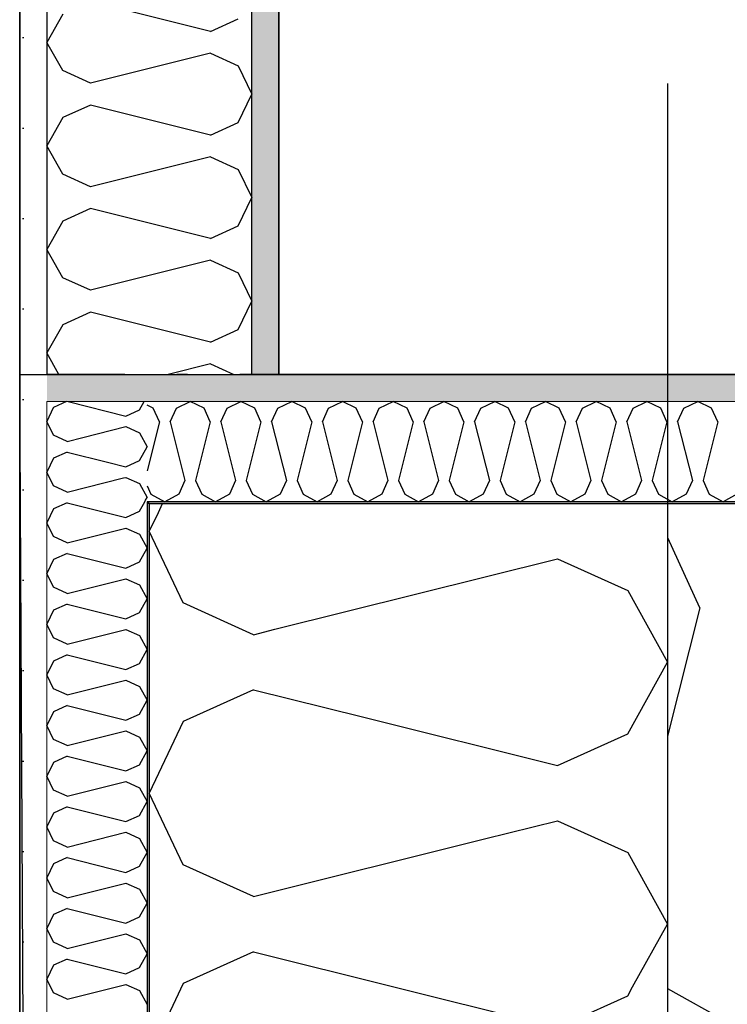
# Model space of a CAD drawing. Header units: millimetres. Extents: x -150 to 340931, y -1115 to 365939.
# Tile 255 of 256: x 314361 to 314699, y 345146 to 345618. Entities that reach past the tile are written whole.
import ezdxf
from ezdxf.enums import TextEntityAlignment as Align

# ---------------------------------------------------------------- set-up
doc = ezdxf.new("R2010")
doc.units = ezdxf.units.MM
doc.header["$LTSCALE"] = 0.5
doc.header["$MEASUREMENT"] = 0
for name, pattern in [('Akselinje', [1500, 1000, -200, 100, -200]), ('Over snittplan', [260, 150, -50, 10, -50]), ('PLINE', [0])]:
    doc.linetypes.add(name, pattern=pattern)
for name, color, linetype in [('232- Ikke-bærende yttervegger (Skravur)(Nye konstruksjoner)', 7, 'Continuous'), ('232- Ikke-bærende yttervegger(Nye konstruksjoner)', 7, 'Continuous'), ('242- Ikke-bærende innervegger (Skravur)(Nye konstruksjoner)', 7, 'Continuous'), ('242- Ikke-bærende innervegger(Nye konstruksjoner)', 7, 'Continuous'), ('257- Systemhimlinger (Skravur)(Nye konstruksjoner)', 7, 'Continuous'), ('257- Systemhimlinger(Nye konstruksjoner)', 7, 'Continuous'), ('82-- Modullinjer(Nye konstruksjoner)', 7, 'Continuous'), ('842-M___1_50 Målsetting bygning', 7, 'Continuous'), ('842-M___1_50 Målsetting bygning(Nye konstruksjoner)', 7, 'Continuous'), ('862- M___Nettoareal(Nye konstruksjoner)', 7, 'Continuous'), ('862- M___Nettoareal(Polylinje)(Nye konstruksjoner)', 7, 'Continuous'), ('862- M___Nettoareal(Tekst)(Nye konstruksjoner)', 7, 'Continuous')]:
    doc.layers.add(name, color=color, linetype=linetype)
doc.layers.add('236- Innvendig kledning og overflate(Nye konstruksjoner)', color=7, linetype='Continuous', lineweight=0)
doc.styles.add('GENERATED_STYLE_1', font='txt')
doc.styles.add('GENERATED_STYLE_3', font='arial.ttf')
doc.styles.add('GENERATED_STYLE_5', font='arial.ttf')
doc.dimstyles.new('GENERATED_STYLE__1', dxfattribs={"dimtxt": 100, "dimasz": 95, "dimexe": 0.18, "dimexo": 0.0625, "dimgap": 0, "dimtad": 1, "dimtih": 1, "dimtoh": 1, "dimdec": 0, "dimzin": 0, "dimdsep": 46, "dimtxsty": 'GENERATED_STYLE_3', "dimblk": 'ARROWHEAD_6', "dimblk1": 'ARROWHEAD_6', "dimblk2": 'ARROWHEAD_6', "dimcen": 0.09, "dimse1": 1, "dimse2": 1, "dimclrd": 256, "dimclre": 256, "dimclrt": 256, "dimadec": 1, "dimazin": 0, "dimtfac": 1, "dimtdec": 4, "dimtmove": 0, "dimatfit": 3, "dimfxl": 1, "dimtolj": 1, "dimtzin": 0, "dimarcsym": 0})
doc.dimstyles.new('GENERATED_STYLE__2', dxfattribs={"dimtxt": 100, "dimasz": 95, "dimexe": 0.18, "dimexo": 0.0625, "dimgap": 0, "dimtad": 1, "dimdec": 0, "dimzin": 0, "dimdsep": 46, "dimtxsty": 'GENERATED_STYLE_3', "dimblk": 'ARROWHEAD_6', "dimblk1": 'ARROWHEAD_6', "dimblk2": 'ARROWHEAD_6', "dimcen": 0.09, "dimse1": 1, "dimse2": 1, "dimclrd": 256, "dimclre": 256, "dimclrt": 256, "dimadec": 1, "dimazin": 0, "dimtfac": 1, "dimtdec": 4, "dimtmove": 0, "dimatfit": 3, "dimfxl": 1, "dimtolj": 1, "dimtzin": 0, "dimarcsym": 0})
doc.dimstyles.new('GENERATED_STYLE__5', dxfattribs={"dimtxt": 100, "dimasz": 47.5, "dimexe": 0.18, "dimexo": 0.0625, "dimgap": 0, "dimtad": 1, "dimtih": 1, "dimtoh": 1, "dimdec": 0, "dimzin": 0, "dimdsep": 46, "dimtxsty": 'GENERATED_STYLE_3', "dimblk": 'ARROWHEAD_6', "dimblk1": 'ARROWHEAD_6', "dimblk2": 'ARROWHEAD_6', "dimcen": 0.09, "dimse1": 1, "dimse2": 1, "dimclrd": 256, "dimclre": 256, "dimclrt": 256, "dimadec": 1, "dimazin": 0, "dimtfac": 1, "dimtdec": 4, "dimtmove": 0, "dimatfit": 3, "dimfxl": 1, "dimtolj": 1, "dimtzin": 0, "dimarcsym": 0})
doc.dimstyles.new('GENERATED_STYLE__6', dxfattribs={"dimtxt": 100, "dimasz": 47.5, "dimexe": 0.18, "dimexo": 0.0625, "dimgap": 0, "dimtad": 1, "dimdec": 0, "dimzin": 0, "dimdsep": 46, "dimtxsty": 'GENERATED_STYLE_3', "dimblk": 'ARROWHEAD_6', "dimblk1": 'ARROWHEAD_6', "dimblk2": 'ARROWHEAD_6', "dimcen": 0.09, "dimse1": 1, "dimse2": 1, "dimclrd": 256, "dimclre": 256, "dimclrt": 256, "dimadec": 1, "dimazin": 0, "dimtfac": 1, "dimtdec": 4, "dimtmove": 0, "dimatfit": 3, "dimfxl": 1, "dimtolj": 1, "dimtzin": 0, "dimarcsym": 0})
pattern_1 = [(0, (0, 0), (0, 43.30127), [0, -25]), (0, (12.5, 21.65), (0, 43.30127), [0, -25])]

# ---------------------------------------------------------------- blocks, each defined once
blk = doc.blocks.new('Fellesrom Bygg A__6', base_point=(310448.09, 339859.71))
at = {"layer": '862- M___Nettoareal(Polylinje)(Nye konstruksjoner)', "linetype": 'PLINE', "flags": 128}
blk.add_lwpolyline([(308760.9, 343747.84), (314369.67, 343747.84), (314360.9, 345447.84), (320651.03, 345447.58), (322731.94, 342583.79), (328296.39, 346626.6), (331088.37, 342783.77), (332481.53, 343795.96), (325033.05, 354047.84), (303141.01, 354047.84), (303141.01, 351847.84), (308360.91, 351847.84), (308360.91, 352047.84), (308760.9, 352047.84)], close=True, dxfattribs=at)
at = {"layer": '862- M___Nettoareal(Tekst)(Nye konstruksjoner)', "style": 'GENERATED_STYLE_1'}
for tag, p in [('DUMMY_861', (310985.61, 340047.94)), ('ROOM_NAME', (309910.58, 340002.2)), ('DUMMY_862', (309910.58, 339859.71))]:
    blk.add_attdef(tag, text='', height=100, dxfattribs=at).set_placement(p, align=Align.TOP_LEFT)
blk = doc.blocks.new('VASK_RENHOLD__18', base_point=(315698.02, 348315.37))
at = {"layer": '862- M___Nettoareal(Polylinje)(Nye konstruksjoner)', "linetype": 'PLINE', "flags": 128}
blk.add_lwpolyline([(316890.91, 349227.84), (314484.9, 349227.84), (314484.9, 345447.84), (316890.91, 345447.84)], close=True, dxfattribs=at)
at = {"layer": '862- M___Nettoareal(Tekst)(Nye konstruksjoner)', "style": 'GENERATED_STYLE_1'}
for tag, p in [('DUMMY_861', (316209.82, 348503.61)), ('ROOM_NAME', (315186.22, 348453.79)), ('DUMMY_862', (315186.22, 348315.37))]:
    blk.add_attdef(tag, text='', height=100, dxfattribs=at).set_placement(p, align=Align.TOP_LEFT)
blk = doc.blocks.new('LEDER__26', base_point=(313160.91, 345197.84))
at = {"layer": '862- M___Nettoareal(Polylinje)(Nye konstruksjoner)', "linetype": 'PLINE', "flags": 128}
blk.add_lwpolyline([(308760.9, 346075.84), (308760.9, 343747.84), (314360.91, 343747.84), (314360.91, 346075.84), (312360.91, 346075.84)], close=True, dxfattribs=at)
at = {"layer": '862- M___Nettoareal(Tekst)(Nye konstruksjoner)', "style": 'GENERATED_STYLE_1'}
for tag, p in [('DUMMY_861', (313385.03, 345386.08)), ('ROOM_NAME', (312936.78, 345334.54)), ('DUMMY_862', (312936.78, 345197.84))]:
    blk.add_attdef(tag, text='', height=100, dxfattribs=at).set_placement(p, align=Align.TOP_LEFT)
blk = doc.blocks.new('*X271')
at = {"layer": '232- Ikke-bærende yttervegger (Skravur)(Nye konstruksjoner)', "linetype": 'PLINE'}
for p, q in [((314377.04, 345432.01), (314376.94, 345431.8)), ((314383.26, 345434.84), (314377.04, 345432.01)), ((314384.06, 345434.84), (314411.7, 345427.93)), ((314418.2, 345430.89), (314420.41, 345434.84)), ((314411.7, 345427.93), (314418.2, 345430.89)), ((314391.07, 345417.67), (314411.7, 345422.83)), ((314411.7, 345422.83), (314418.2, 345419.87)), ((314418.2, 345419.87), (314421.91, 345413.24)), ((314418.2, 345406.61), (314421.91, 345413.24)), ((314402.9, 345405.85), (314411.7, 345403.65)), ((314411.7, 345403.65), (314418.2, 345406.61)), ((314410.5, 345398.25), (314411.7, 345398.55)), ((314411.7, 345398.55), (314418.2, 345395.59)), ((314418.2, 345395.59), (314421.91, 345388.96)), ((314421.15, 345387.6), (314421.91, 345388.96))]:
    blk.add_line(p, q, dxfattribs=at)
blk = doc.blocks.new('*X272')
at = {"layer": '232- Ikke-bærende yttervegger (Skravur)(Nye konstruksjoner)', "linetype": 'PLINE'}
for p, q in [((314429.09, 345385.84), (314427.1, 345381.64)), ((314482.96, 345325.79), (314618.19, 345359.59)), ((314618.19, 345359.59), (314651.79, 345344.31)), ((314651.79, 345344.31), (314670.91, 345310.05)), ((314651.79, 345275.79), (314670.91, 345310.05)), ((314524.94, 345283.81), (314618.19, 345260.5)), ((314618.19, 345260.5), (314651.79, 345275.79)), ((314583.32, 345225.42), (314618.19, 345234.14)), ((314618.19, 345234.14), (314651.79, 345218.85)), ((314651.79, 345218.85), (314670.91, 345184.59)), ((314654.16, 345154.59), (314670.91, 345184.59))]:
    blk.add_line(p, q, dxfattribs=at)
blk = doc.blocks.new('*X273')
at = {"layer": '232- Ikke-bærende yttervegger (Skravur)(Nye konstruksjoner)', "linetype": 'PLINE'}
for p, q in [((314383.55, 345386.41), (314377.04, 345383.45)), ((314383.55, 345386.41), (314411.7, 345379.37)), ((314418.2, 345382.33), (314420.72, 345386.84)), ((314377.04, 345383.45), (314373.91, 345376.82)), ((314411.7, 345379.37), (314418.2, 345382.33)), ((314377.04, 345370.19), (314373.91, 345376.82)), ((314383.55, 345367.23), (314377.04, 345370.19)), ((314383.55, 345367.23), (314411.7, 345374.27)), ((314411.7, 345374.27), (314418.2, 345371.31)), ((314418.2, 345371.31), (314421.91, 345364.68)), ((314383.55, 345362.13), (314377.04, 345359.17)), ((314383.55, 345362.13), (314411.7, 345355.09)), ((314418.2, 345358.05), (314421.91, 345364.68)), ((314377.04, 345359.17), (314373.91, 345352.54)), ((314411.7, 345355.09), (314418.2, 345358.05)), ((314377.04, 345345.91), (314373.91, 345352.54)), ((314383.55, 345342.95), (314411.7, 345349.99)), ((314411.7, 345349.99), (314418.2, 345347.03)), ((314418.2, 345347.03), (314421.91, 345340.4)), ((314383.55, 345342.95), (314377.04, 345345.91)), ((314383.55, 345337.85), (314377.04, 345334.89)), ((314383.55, 345337.85), (314411.7, 345330.81)), ((314418.2, 345333.77), (314421.91, 345340.4)), ((314377.04, 345334.89), (314373.91, 345328.26)), ((314411.7, 345330.81), (314418.2, 345333.77)), ((314377.04, 345321.63), (314373.91, 345328.26)), ((314383.55, 345318.67), (314411.7, 345325.71)), ((314411.7, 345325.71), (314418.2, 345322.75)), ((314418.2, 345322.75), (314421.91, 345316.12)), ((314383.55, 345318.67), (314377.04, 345321.63)), ((314383.55, 345313.57), (314377.04, 345310.61)), ((314383.55, 345313.57), (314411.7, 345306.53)), ((314418.2, 345309.49), (314421.91, 345316.12)), ((314377.04, 345310.61), (314373.91, 345303.98)), ((314411.7, 345306.53), (314418.2, 345309.49)), ((314377.04, 345297.34), (314373.91, 345303.98)), ((314383.55, 345294.39), (314411.7, 345301.42)), ((314411.7, 345301.42), (314418.2, 345298.47)), ((314383.55, 345294.39), (314377.04, 345297.34)), ((314418.2, 345298.47), (314421.91, 345291.83)), ((314418.2, 345285.2), (314421.91, 345291.83)), ((314377.04, 345286.33), (314373.91, 345279.69)), ((314383.55, 345289.28), (314377.04, 345286.33)), ((314383.55, 345289.28), (314411.7, 345282.24)), ((314411.7, 345282.24), (314418.2, 345285.2)), ((314377.04, 345273.06), (314373.91, 345279.69)), ((314383.55, 345270.1), (314411.7, 345277.14)), ((314411.7, 345277.14), (314418.2, 345274.18)), ((314383.55, 345270.1), (314377.04, 345273.06)), ((314418.2, 345274.18), (314421.91, 345267.55)), ((314418.2, 345260.92), (314421.91, 345267.55)), ((314377.04, 345262.04), (314373.91, 345255.41)), ((314383.55, 345265), (314377.04, 345262.04)), ((314383.55, 345265), (314411.7, 345257.96)), ((314411.7, 345257.96), (314418.2, 345260.92)), ((314377.04, 345248.78), (314373.91, 345255.41)), ((314383.55, 345245.82), (314411.7, 345252.86)), ((314411.7, 345252.86), (314418.2, 345249.9)), ((314383.55, 345245.82), (314377.04, 345248.78)), ((314418.2, 345249.9), (314421.91, 345243.27)), ((314418.2, 345236.64), (314421.91, 345243.27)), ((314377.04, 345237.76), (314373.91, 345231.13)), ((314383.55, 345240.72), (314377.04, 345237.76)), ((314383.55, 345240.72), (314411.7, 345233.68)), ((314411.7, 345233.68), (314418.2, 345236.64)), ((314377.04, 345224.5), (314373.91, 345231.13)), ((314383.55, 345221.54), (314411.7, 345228.58)), ((314411.7, 345228.58), (314418.2, 345225.62)), ((314383.55, 345221.54), (314377.04, 345224.5)), ((314418.2, 345225.62), (314421.91, 345218.99)), ((314418.2, 345212.36), (314421.91, 345218.99)), ((314383.55, 345216.44), (314377.04, 345213.48)), ((314383.55, 345216.44), (314411.7, 345209.4)), ((314377.04, 345213.48), (314373.91, 345206.85)), ((314411.7, 345209.4), (314418.2, 345212.36)), ((314377.04, 345200.22), (314373.91, 345206.85)), ((314383.55, 345197.26), (314377.04, 345200.22)), ((314383.55, 345197.26), (314411.7, 345204.3)), ((314411.7, 345204.3), (314418.2, 345201.34)), ((314418.2, 345201.34), (314421.91, 345194.71)), ((314383.55, 345192.16), (314377.04, 345189.2)), ((314383.55, 345192.16), (314411.7, 345185.12)), ((314418.2, 345188.08), (314421.91, 345194.71)), ((314377.04, 345189.2), (314373.91, 345182.57)), ((314411.7, 345185.12), (314418.2, 345188.08)), ((314377.04, 345175.94), (314373.91, 345182.57)), ((314383.55, 345172.98), (314411.7, 345180.02)), ((314411.7, 345180.02), (314418.2, 345177.06)), ((314418.2, 345177.06), (314421.91, 345170.43)), ((314383.55, 345172.98), (314377.04, 345175.94)), ((314383.55, 345167.88), (314377.04, 345164.92)), ((314383.55, 345167.88), (314411.7, 345160.84)), ((314418.2, 345163.8), (314421.91, 345170.43)), ((314377.04, 345164.92), (314373.91, 345158.29)), ((314411.7, 345160.84), (314418.2, 345163.8)), ((314377.04, 345151.66), (314373.91, 345158.29)), ((314383.55, 345148.7), (314411.7, 345155.74)), ((314411.7, 345155.74), (314418.2, 345152.78)), ((314418.2, 345152.78), (314421.91, 345146.15)), ((314383.55, 345148.7), (314377.04, 345151.66))]:
    blk.add_line(p, q, dxfattribs=at)
blk = doc.blocks.new('*X274')
at = {"layer": '232- Ikke-bærende yttervegger (Skravur)(Nye konstruksjoner)', "linetype": 'PLINE'}
for p, q in [((314376.94, 345431.8), (314373.91, 345425.38)), ((314377.04, 345418.75), (314373.91, 345425.38)), ((314383.55, 345415.79), (314377.04, 345418.75)), ((314383.55, 345415.79), (314391.07, 345417.67)), ((314377.04, 345407.73), (314373.91, 345401.1)), ((314383.55, 345410.69), (314377.04, 345407.73)), ((314383.55, 345410.69), (314402.9, 345405.85)), ((314377.04, 345394.47), (314373.91, 345401.1)), ((314383.55, 345391.51), (314410.5, 345398.25)), ((314383.55, 345391.51), (314377.04, 345394.47)), ((314420.72, 345386.84), (314421.15, 345387.6))]:
    blk.add_line(p, q, dxfattribs=at)
blk = doc.blocks.new('*X276')
at = {"layer": '232- Ikke-bærende yttervegger (Skravur)(Nye konstruksjoner)', "linetype": 'PLINE'}
for p, q in [((314427.1, 345381.64), (314422.91, 345372.77)), ((314439.12, 345338.51), (314422.91, 345372.77)), ((314472.71, 345323.22), (314439.12, 345338.51)), ((314472.71, 345323.22), (314482.96, 345325.79)), ((314472.71, 345296.87), (314439.12, 345281.58)), ((314472.71, 345296.87), (314524.94, 345283.81)), ((314439.12, 345281.58), (314422.91, 345247.32)), ((314439.12, 345213.06), (314422.91, 345247.32)), ((314472.71, 345197.77), (314583.32, 345225.42)), ((314472.71, 345197.77), (314439.12, 345213.06)), ((314472.71, 345171.41), (314439.12, 345156.13)), ((314472.71, 345171.41), (314606.99, 345137.84)), ((314439.12, 345156.13), (314430.47, 345137.84)), ((314651.79, 345150.33), (314654.16, 345154.59)), ((314624.34, 345137.84), (314651.79, 345150.33))]:
    blk.add_line(p, q, dxfattribs=at)
blk = doc.blocks.new('*X279')
at = {"layer": '232- Ikke-bærende yttervegger (Skravur)(Nye konstruksjoner)', "linetype": 'PLINE'}
for p, q in [((314424.83, 345431.71), (314421.91, 345433.09)), ((314427.79, 345425.2), (314424.83, 345431.71)), ((314432.89, 345425.2), (314435.85, 345431.71)), ((314435.85, 345431.71), (314442.48, 345434.84)), ((314449.11, 345431.71), (314442.48, 345434.84)), ((314452.07, 345425.2), (314449.11, 345431.71)), ((314457.17, 345425.2), (314460.13, 345431.71)), ((314460.13, 345431.71), (314466.76, 345434.84)), ((314473.39, 345431.71), (314466.76, 345434.84)), ((314476.35, 345425.2), (314473.39, 345431.71)), ((314481.45, 345425.2), (314484.41, 345431.71)), ((314484.41, 345431.71), (314491.04, 345434.84)), ((314497.67, 345431.71), (314491.04, 345434.84)), ((314500.63, 345425.2), (314497.67, 345431.71)), ((314505.73, 345425.2), (314508.69, 345431.71)), ((314508.69, 345431.71), (314515.32, 345434.84)), ((314521.95, 345431.71), (314515.32, 345434.84)), ((314524.91, 345425.2), (314521.95, 345431.71)), ((314530.01, 345425.2), (314532.97, 345431.71)), ((314532.97, 345431.71), (314539.6, 345434.84)), ((314546.23, 345431.71), (314539.6, 345434.84)), ((314549.19, 345425.2), (314546.23, 345431.71)), ((314554.29, 345425.2), (314557.25, 345431.71)), ((314557.25, 345431.71), (314563.88, 345434.84)), ((314570.52, 345431.71), (314563.88, 345434.84)), ((314573.47, 345425.2), (314570.52, 345431.71)), ((314578.58, 345425.2), (314581.53, 345431.71)), ((314581.53, 345431.71), (314588.17, 345434.84)), ((314594.8, 345431.71), (314588.17, 345434.84)), ((314597.76, 345425.2), (314594.8, 345431.71)), ((314602.86, 345425.2), (314605.82, 345431.71)), ((314605.82, 345431.71), (314612.45, 345434.84)), ((314619.08, 345431.71), (314612.45, 345434.84)), ((314622.04, 345425.2), (314619.08, 345431.71)), ((314627.14, 345425.2), (314630.1, 345431.71)), ((314630.1, 345431.71), (314636.73, 345434.84)), ((314643.36, 345431.71), (314636.73, 345434.84)), ((314646.32, 345425.2), (314643.36, 345431.71)), ((314651.42, 345425.2), (314654.38, 345431.71)), ((314654.38, 345431.71), (314661.01, 345434.84)), ((314667.64, 345431.71), (314661.01, 345434.84)), ((314670.6, 345425.2), (314667.64, 345431.71)), ((314675.7, 345425.2), (314678.66, 345431.71)), ((314678.66, 345431.71), (314685.29, 345434.84)), ((314691.92, 345431.71), (314685.29, 345434.84)), ((314694.88, 345425.2), (314691.92, 345431.71)), ((314427.79, 345425.2), (314421.91, 345401.68)), ((314432.89, 345425.2), (314439.93, 345397.05)), ((314452.07, 345425.2), (314445.03, 345397.05)), ((314457.17, 345425.2), (314464.21, 345397.05)), ((314476.35, 345425.2), (314469.31, 345397.05)), ((314481.45, 345425.2), (314488.49, 345397.05)), ((314500.63, 345425.2), (314493.59, 345397.05)), ((314505.73, 345425.2), (314512.77, 345397.05)), ((314524.91, 345425.2), (314517.87, 345397.05)), ((314530.01, 345425.2), (314537.05, 345397.05)), ((314549.19, 345425.2), (314542.15, 345397.05)), ((314554.29, 345425.2), (314561.33, 345397.05)), ((314573.47, 345425.2), (314566.44, 345397.05)), ((314578.58, 345425.2), (314585.62, 345397.05)), ((314597.76, 345425.2), (314590.72, 345397.05)), ((314602.86, 345425.2), (314609.9, 345397.05)), ((314622.04, 345425.2), (314615, 345397.05)), ((314627.14, 345425.2), (314634.18, 345397.05)), ((314646.32, 345425.2), (314639.28, 345397.05)), ((314651.42, 345425.2), (314658.46, 345397.05)), ((314670.6, 345425.2), (314663.56, 345397.05)), ((314675.7, 345425.2), (314682.74, 345397.05)), ((314694.88, 345425.2), (314687.84, 345397.05)), ((314421.91, 345394.5), (314423.71, 345390.54)), ((314439.93, 345397.05), (314436.97, 345390.54)), ((314445.03, 345397.05), (314447.99, 345390.54)), ((314464.21, 345397.05), (314461.25, 345390.54)), ((314469.31, 345397.05), (314472.27, 345390.54)), ((314488.49, 345397.05), (314485.53, 345390.54)), ((314493.59, 345397.05), (314496.55, 345390.54)), ((314512.77, 345397.05), (314509.81, 345390.54)), ((314517.87, 345397.05), (314520.83, 345390.54)), ((314537.05, 345397.05), (314534.09, 345390.54)), ((314542.15, 345397.05), (314545.11, 345390.54)), ((314561.33, 345397.05), (314558.37, 345390.54)), ((314566.44, 345397.05), (314569.39, 345390.54)), ((314585.62, 345397.05), (314582.66, 345390.54)), ((314590.72, 345397.05), (314593.68, 345390.54)), ((314609.9, 345397.05), (314606.94, 345390.54)), ((314615, 345397.05), (314617.96, 345390.54)), ((314634.18, 345397.05), (314631.22, 345390.54)), ((314639.28, 345397.05), (314642.24, 345390.54)), ((314658.46, 345397.05), (314655.5, 345390.54)), ((314663.56, 345397.05), (314666.52, 345390.54)), ((314682.74, 345397.05), (314679.78, 345390.54)), ((314687.84, 345397.05), (314690.8, 345390.54)), ((314423.71, 345390.54), (314430.34, 345386.84)), ((314436.97, 345390.54), (314430.34, 345386.84)), ((314447.99, 345390.54), (314454.62, 345386.84)), ((314461.25, 345390.54), (314454.62, 345386.84)), ((314472.27, 345390.54), (314478.9, 345386.84)), ((314485.53, 345390.54), (314478.9, 345386.84)), ((314496.55, 345390.54), (314503.18, 345386.84)), ((314509.81, 345390.54), (314503.18, 345386.84)), ((314520.83, 345390.54), (314527.46, 345386.84)), ((314534.09, 345390.54), (314527.46, 345386.84)), ((314545.11, 345390.54), (314551.74, 345386.84)), ((314558.37, 345390.54), (314551.74, 345386.84)), ((314569.39, 345390.54), (314576.03, 345386.84)), ((314582.66, 345390.54), (314576.03, 345386.84)), ((314593.68, 345390.54), (314600.31, 345386.84)), ((314606.94, 345390.54), (314600.31, 345386.84)), ((314617.96, 345390.54), (314624.59, 345386.84)), ((314631.22, 345390.54), (314624.59, 345386.84)), ((314642.24, 345390.54), (314648.87, 345386.84)), ((314655.5, 345390.54), (314648.87, 345386.84)), ((314666.52, 345390.54), (314673.15, 345386.84)), ((314679.78, 345390.54), (314673.15, 345386.84)), ((314690.8, 345390.54), (314697.43, 345386.84)), ((314704.06, 345390.54), (314697.43, 345386.84))]:
    blk.add_line(p, q, dxfattribs=at)
blk = doc.blocks.new('*X282')
at = {"layer": '232- Ikke-bærende yttervegger (Skravur)(Nye konstruksjoner)', "linetype": 'PLINE'}
for p, q in [((314670.99, 345369.63), (314670.91, 345369.67)), ((314686.28, 345336.04), (314670.99, 345369.63)), ((314686.28, 345336.04), (314670.91, 345274.55)), ((314670.91, 345153.78), (314699.45, 345137.84))]:
    blk.add_line(p, q, dxfattribs=at)
blk = doc.blocks.new('Standard grid marker[95]', base_point=(314670.91, 363787.13))
at = {"layer": '82-- Modullinjer(Nye konstruksjoner)', "linetype": 'Akselinje'}
blk.add_line((314670.91, 363587.13), (314670.91, 339987.13), dxfattribs=at)
at = {"layer": '82-- Modullinjer(Nye konstruksjoner)', "style": 'GENERATED_STYLE_5'}
for tag, p in [('AC_MarkerText_1_0', (314670.91, 363965.8)), ('AC_MarkerText_1_1', (314670.91, 339715.8))]:
    blk.add_attdef(tag, text='', height=100, rotation=360, dxfattribs=at).set_placement(p, align=Align.TOP_CENTER)
blk = doc.blocks.new('*D774')
at = {"layer": '842-M___1_50 Målsetting bygning(Nye konstruksjoner)', "linetype": 'PLINE'}
for p, q in [((276294.53, 363585.13), (276294.53, 363772.63)), ((335668.85, 363585.13), (335668.85, 363772.63)), ((276344.53, 363728.88), (276244.53, 363628.88)), ((335618.85, 363628.88), (335718.85, 363728.88)), ((276219.53, 363678.88), (276294.53, 363678.88)), ((276294.53, 363678.88), (335668.85, 363678.88)), ((335668.85, 363678.88), (335743.85, 363678.88))]:
    blk.add_line(p, q, dxfattribs=at)
at = {"layer": '842-M___1_50 Målsetting bygning(Nye konstruksjoner)', "insert": (305771.96, 363698.88), "char_height": 100, "attachment_point": 7, "style": 'GENERATED_STYLE_3'}
blk.add_mtext('\\A1;{\\pql;\\fArial|b0|i0|c0|p0;\\W1.000000;59\xa0374}', dxfattribs=at)
blk = doc.blocks.new('ARROWHEAD_6')
at = {"linetype": 'Continuous'}
for p, q in [((-0.5, -0.5), (0.5, 0.5)), ((0, 0), (-1, 0))]:
    blk.add_line(p, q, dxfattribs=at)
blk = doc.blocks.new('*D949')
at = {"layer": '842-M___1_50 Målsetting bygning', "linetype": 'PLINE'}
for p, q in [((314860.96, 348180.84), (314960.96, 348080.84)), ((315004.71, 348130.84), (314817.21, 348130.84)), ((314910.96, 345385.84), (314910.96, 348130.84)), ((314860.96, 345435.84), (314960.96, 345335.84)), ((315004.71, 345385.84), (314817.21, 345385.84))]:
    blk.add_line(p, q, dxfattribs=at)
at = {"layer": '842-M___1_50 Målsetting bygning', "insert": (314890.96, 346586.75), "char_height": 100, "attachment_point": 7, "rotation": 90, "style": 'GENERATED_STYLE_3'}
blk.add_mtext('\\A1;{\\pql;\\fArial|b0|i0|c0|p0;\\W1.000000;2\xa0745}', dxfattribs=at)
blk = doc.blocks.new('*D1156')
at = {"layer": '842-M___1_50 Målsetting bygning', "linetype": 'PLINE'}
for p, q in [((308698.9, 344065.77), (308698.9, 344253.27)), ((314422.91, 344065.77), (314422.91, 344253.27)), ((308748.9, 344209.52), (308648.9, 344109.52)), ((314472.91, 344209.52), (314372.91, 344109.52)), ((308698.9, 344159.52), (314422.91, 344159.52))]:
    blk.add_line(p, q, dxfattribs=at)
at = {"layer": '842-M___1_50 Målsetting bygning', "insert": (311389.31, 344179.52), "char_height": 100, "attachment_point": 7, "style": 'GENERATED_STYLE_3'}
blk.add_mtext('\\A1;{\\pql;\\fArial|b0|i0|c0|p0;\\W1.000000;5\xa0724}', dxfattribs=at)
blk = doc.blocks.new('*D1196')
at = {"layer": '257- Systemhimlinger(Nye konstruksjoner)', "linetype": 'PLINE'}
for p, q in [((313960.91, 347205.96), (313960.91, 347299.71)), ((314360.91, 347205.96), (314360.91, 347299.71)), ((313985.91, 347277.84), (313935.91, 347227.84)), ((314335.91, 347227.84), (314385.91, 347277.84)), ((313960.91, 347252.84), (314360.91, 347252.84)), ((314360.91, 347252.84), (314398.41, 347252.84))]:
    blk.add_line(p, q, dxfattribs=at)
at = {"layer": '257- Systemhimlinger(Nye konstruksjoner)', "insert": (314046.5, 347272.84), "char_height": 100, "attachment_point": 7, "style": 'GENERATED_STYLE_3'}
blk.add_mtext('\\A1;{\\pql;\\fArial|b0|i0|c0|p0;\\W1.000000;400}', dxfattribs=at)
blk = doc.blocks.new('*X1499')
at = {"layer": '242- Ikke-bærende innervegger (Skravur)(Nye konstruksjoner)', "linetype": 'PLINE'}
for p, q in [((314452.22, 345612.06), (314394.73, 345626.44)), ((314381.46, 345620.39), (314373.9, 345606.86)), ((314452.22, 345612.06), (314465.5, 345618.11)), ((314381.46, 345593.32), (314373.9, 345606.86)), ((314452.22, 345601.65), (314394.73, 345587.28)), ((314452.22, 345601.65), (314465.5, 345595.61)), ((314394.73, 345587.28), (314381.46, 345593.32)), ((314465.5, 345595.61), (314471.9, 345582.07)), ((314465.5, 345568.53), (314471.9, 345582.07)), ((314394.73, 345576.86), (314381.46, 345570.82)), ((314452.22, 345562.49), (314394.73, 345576.86)), ((314381.46, 345570.82), (314373.9, 345557.28)), ((314452.22, 345562.49), (314465.5, 345568.53)), ((314381.46, 345543.74), (314373.9, 345557.28)), ((314452.22, 345552.07), (314394.73, 345537.7)), ((314452.22, 345552.07), (314465.5, 345546.03)), ((314465.5, 345546.03), (314471.9, 345532.5)), ((314394.73, 345537.7), (314381.46, 345543.74)), ((314465.5, 345518.96), (314471.9, 345532.5)), ((314394.73, 345527.29), (314381.46, 345521.25)), ((314452.22, 345512.92), (314394.73, 345527.29)), ((314381.46, 345521.25), (314373.9, 345507.71)), ((314452.22, 345512.92), (314465.5, 345518.96)), ((314381.46, 345494.17), (314373.9, 345507.71)), ((314452.22, 345502.5), (314394.73, 345488.13)), ((314452.22, 345502.5), (314465.5, 345496.46)), ((314394.73, 345488.13), (314381.46, 345494.17)), ((314465.5, 345496.46), (314471.9, 345482.92)), ((314465.5, 345469.38), (314471.9, 345482.92)), ((314394.73, 345477.71), (314381.46, 345471.67)), ((314452.22, 345463.34), (314394.73, 345477.71)), ((314381.46, 345471.67), (314373.9, 345458.13)), ((314452.22, 345463.34), (314465.5, 345469.38)), ((314379.65, 345447.84), (314373.9, 345458.13)), ((314452.22, 345452.93), (314431.89, 345447.84)), ((314452.22, 345452.93), (314463.39, 345447.84))]:
    blk.add_line(p, q, dxfattribs=at)
blk = doc.blocks.new('*D1663')
at = {"layer": '257- Systemhimlinger(Nye konstruksjoner)', "linetype": 'PLINE'}
for p, q in [((314484.9, 346699.48), (314484.9, 346793.23)), ((314787.9, 346699.48), (314787.9, 346793.23)), ((314509.9, 346771.35), (314459.9, 346721.35)), ((314812.9, 346771.35), (314762.9, 346721.35)), ((314447.4, 346746.35), (314484.9, 346746.35)), ((314484.9, 346746.35), (314787.9, 346746.35))]:
    blk.add_line(p, q, dxfattribs=at)
at = {"layer": '257- Systemhimlinger(Nye konstruksjoner)', "insert": (314522, 346766.35), "char_height": 100, "attachment_point": 7, "style": 'GENERATED_STYLE_3'}
blk.add_mtext('\\A1;{\\pql;\\fArial|b0|i0|c0|p0;\\W1.000000;303}', dxfattribs=at)
blk = doc.blocks.new('*D1668')
at = {"layer": '257- Systemhimlinger(Nye konstruksjoner)', "linetype": 'PLINE'}
for p, q in [((315896.73, 345872.84), (315946.73, 345822.84)), ((315968.6, 345847.84), (315874.85, 345847.84)), ((315921.73, 345447.84), (315921.73, 345847.84)), ((315896.73, 345472.84), (315946.73, 345422.84)), ((315968.6, 345447.84), (315874.85, 345447.84)), ((315921.73, 345410.34), (315921.73, 345447.84))]:
    blk.add_line(p, q, dxfattribs=at)
at = {"layer": '257- Systemhimlinger(Nye konstruksjoner)', "insert": (315901.73, 345533.44), "char_height": 100, "attachment_point": 7, "rotation": 90, "style": 'GENERATED_STYLE_3'}
blk.add_mtext('\\A1;{\\pql;\\fArial|b0|i0|c0|p0;\\W1.000000;400}', dxfattribs=at)

msp = doc.modelspace()

# ---------------------------------------------------------------- hatches: boundary and pattern name
at = {"layer": '232- Ikke-bærende yttervegger (Skravur)(Nye konstruksjoner)', "linetype": 'Continuous'}
h = msp.add_hatch(dxfattribs=at)
h.set_pattern_fill('Prikker_tett', color=256, style=0, pattern_type=2)
h.set_pattern_definition(pattern_1)
h.paths.add_polyline_path([(314360.91, 345447.84), (314373.91, 345434.84), (314373.91, 345447.84)])
h = msp.add_hatch(dxfattribs=at)
h.set_pattern_fill('Prikker_tett', color=256, style=0, pattern_type=2)
h.set_pattern_definition(pattern_1)
h.paths.add_polyline_path([(314360.91, 345434.84), (314373.91, 345434.84), (314360.91, 345447.84)])
h = msp.add_hatch(dxfattribs=at)
h.set_pattern_fill('Prikker_tett', color=256, style=0, pattern_type=2)
h.set_pattern_definition(pattern_1)
h.paths.add_polyline_path([(314373.91, 345434.84), (317810.77, 345434.84), (317810.77, 345447.84), (314373.91, 345447.84)])
h = msp.add_hatch(dxfattribs=at)
h.set_pattern_fill('Prikker_tett', color=256, style=0, pattern_type=2)
h.set_pattern_definition(pattern_1)
h.paths.add_polyline_path([(314360.91, 343747.84), (314373.91, 343747.84), (314373.91, 345434.84), (314360.91, 345434.84)])
for points in [[(314421.91, 345386.84), (314422.91, 345385.84), (314422.91, 345386.84)], [(314421.91, 345385.84), (314422.91, 345385.84), (314421.91, 345386.84)], [(314421.91, 343686.84), (314422.91, 343686.84), (314422.91, 345385.84), (314421.91, 345385.84)], [(314422.91, 345386.84), (314422.91, 345385.84), (317810.77, 345385.84), (317810.77, 345386.84)]]:
    msp.add_hatch(color=256, dxfattribs=at).paths.add_polyline_path(points)
at = {"layer": '242- Ikke-bærende innervegger (Skravur)(Nye konstruksjoner)', "linetype": 'Continuous'}
h = msp.add_hatch(dxfattribs=at)
h.set_pattern_fill('Prikker_tett', color=256, style=0, pattern_type=2)
h.set_pattern_definition(pattern_1)
h.paths.add_polyline_path([(314471.91, 348130.84), (314471.9, 345447.84), (314484.9, 345447.84), (314484.9, 348130.84)])
h = msp.add_hatch(dxfattribs=at)
h.set_pattern_fill('Prikker_tett', color=256, style=0, pattern_type=2)
h.set_pattern_definition(pattern_1)
h.paths.add_polyline_path([(314360.9, 346075.84), (314360.9, 345447.84), (314373.9, 345447.84), (314373.9, 346075.84)])

# ---------------------------------------------------------------- linework, layer by layer
at = {"layer": '232- Ikke-bærende yttervegger(Nye konstruksjoner)', "linetype": 'PLINE'}
for p, q in [((314422.91, 345386.84), (314421.91, 345386.84)), ((314421.91, 345386.84), (314421.91, 345385.84)), ((314422.91, 345386.84), (314421.91, 345386.84)), ((314421.91, 345385.84), (314421.91, 343734.84)), ((317810.77, 345386.84), (314422.91, 345386.84)), ((314670.91, 345385.84), (314422.91, 345385.84)), ((314422.91, 345385.84), (314422.91, 345137.84)), ((314670.91, 345385.84), (314422.91, 345385.84)), ((317810.77, 345385.84), (314670.91, 345385.84))]:
    msp.add_line(p, q, dxfattribs=at)
at = {"layer": '232- Ikke-bærende yttervegger(Nye konstruksjoner)', "linetype": 'Over snittplan', "flags": 128}
for points in [[(314360.91, 345447.84), (314373.91, 345447.84)], [(314360.91, 345447.84), (314360.91, 343747.84)], [(320651.16, 345447.84), (314373.91, 345447.84)]]:
    msp.add_lwpolyline(points, dxfattribs=at)
at = {"layer": '236- Innvendig kledning og overflate(Nye konstruksjoner)', "linetype": 'PLINE'}
for p, q in [((314421.91, 345434.84), (314373.91, 345434.84)), ((314373.91, 345434.84), (314373.91, 345386.84)), ((314421.91, 345434.84), (314373.91, 345434.84)), ((317810.77, 345434.84), (314421.91, 345434.84)), ((314373.91, 345386.84), (314373.91, 343747.84))]:
    msp.add_line(p, q, dxfattribs=at)
at = {"layer": '236- Innvendig kledning og overflate(Nye konstruksjoner)', "linetype": 'PLINE', "flags": 128}
for points in [[(314484.9, 345447.84), (314484.9, 348130.84)], [(314360.9, 345447.84), (314373.9, 345447.84)], [(314360.91, 345447.84), (314373.91, 345447.84)], [(314360.91, 345447.84), (314360.91, 343747.84)], [(317810.77, 345447.84), (314373.91, 345447.84)], [(314471.9, 345447.84), (314484.9, 345447.84)]]:
    msp.add_lwpolyline(points, dxfattribs=at)
at = {"layer": '242- Ikke-bærende innervegger(Nye konstruksjoner)', "linetype": 'PLINE'}
for p, q in [((314373.9, 346088.84), (314373.9, 345447.84)), ((314471.9, 345447.84), (314471.9, 346088.84))]:
    msp.add_line(p, q, dxfattribs=at)
at = {"layer": '242- Ikke-bærende innervegger(Nye konstruksjoner)', "linetype": 'PLINE', "flags": 128}
msp.add_lwpolyline([(314373.9, 345447.84), (314471.9, 345447.84)], dxfattribs=at)
at = {"layer": '257- Systemhimlinger (Skravur)(Nye konstruksjoner)', "linetype": 'PLINE', "flags": 128}
for points in [[(314484.9, 349227.84), (316890.91, 349227.84), (316890.91, 345447.84), (314484.9, 345447.84)], [(312360.91, 346075.84), (314360.91, 346075.84), (314360.91, 343747.84), (308760.9, 343747.84), (308760.9, 346075.85)]]:
    msp.add_lwpolyline(points, close=True, dxfattribs=at)

# ---------------------------------------------------------------- block references
at = {"layer": '232- Ikke-bærende yttervegger(Nye konstruksjoner)'}
for name in ['*X274', '*X271', '*X279', '*X273', '*X272', '*X282', '*X276']:
    msp.add_blockref(name, (0, 0), dxfattribs=at)
at = {"layer": '242- Ikke-bærende innervegger(Nye konstruksjoner)'}
msp.add_blockref('*X1499', (0, 0), dxfattribs=at)
at = {"layer": '82-- Modullinjer(Nye konstruksjoner)', "linetype": 'PLINE'}
msp.add_blockref('Standard grid marker[95]', (314670.91, 363787.13), dxfattribs=at)
at = {"layer": '862- M___Nettoareal(Nye konstruksjoner)', "linetype": 'Continuous'}
for name, p in [('Fellesrom Bygg A__6', (310448.09, 339859.71)), ('VASK_RENHOLD__18', (315698.02, 348315.37)), ('LEDER__26', (313160.91, 345197.84))]:
    msp.add_blockref(name, p, dxfattribs=at)

# ---------------------------------------------------------------- dimensions: what is measured, and where the dimension line sits
at = {"layer": '257- Systemhimlinger(Nye konstruksjoner)', "linetype": 'Continuous'}
for base, p1, p2, picture, middle in [((314360.91, 347252.84), (313960.91, 344676.09), (314360.91, 349227.84), '*D1196', (314160.65, 347322.84)), ((314787.9, 346746.35), (314484.9, 345447.84), (314787.9, 345847.84), '*D1663', (314636.15, 346816.35))]:
    dim = msp.add_linear_dim(base=base, p1=p1, p2=p2, dimstyle='GENERATED_STYLE__5', dxfattribs=at)
    dim.commit()
    dim.dimension.update_dxf_attribs({"geometry": picture, "text_midpoint": middle, "dimtype": 160})
dim = msp.add_linear_dim(base=(315921.73, 345847.84), p1=(316890.91, 345447.84), p2=(314244.21, 345847.84), angle=90, dimstyle='GENERATED_STYLE__6', dxfattribs=at)
dim.commit()
dim.dimension.update_dxf_attribs({"geometry": '*D1668', "text_midpoint": (315851.73, 345647.59), "dimtype": 160, "text_rotation": 90})
at = {"layer": '842-M___1_50 Målsetting bygning', "linetype": 'Continuous'}
dim = msp.add_linear_dim(base=(314422.91, 344159.52), p1=(308698.9, 348897.84), p2=(314422.91, 344535.84), dimstyle='GENERATED_STYLE__1', dxfattribs=at)
dim.commit()
dim.dimension.update_dxf_attribs({"geometry": '*D1156', "text_midpoint": (311560.85, 344229.52), "dimtype": 160})
dim = msp.add_linear_dim(base=(314910.96, 348130.84), p1=(317521.24, 345385.84), p2=(314484.9, 348130.84), angle=90, dimstyle='GENERATED_STYLE__2', dxfattribs=at)
dim.commit()
dim.dimension.update_dxf_attribs({"geometry": '*D949', "text_midpoint": (314840.96, 346758.29), "dimtype": 160, "text_rotation": 90})
at = {"layer": '842-M___1_50 Målsetting bygning(Nye konstruksjoner)', "linetype": 'Continuous'}
dim = msp.add_linear_dim(base=(335668.85, 363678.88), p1=(276294.53, 358685.24), p2=(335668.85, 339845.07), dimstyle='GENERATED_STYLE__1', dxfattribs=at)
dim.commit()
dim.dimension.update_dxf_attribs({"geometry": '*D774', "text_midpoint": (305981.55, 363748.88), "dimtype": 160})

doc.saveas('drawing.dxf')
